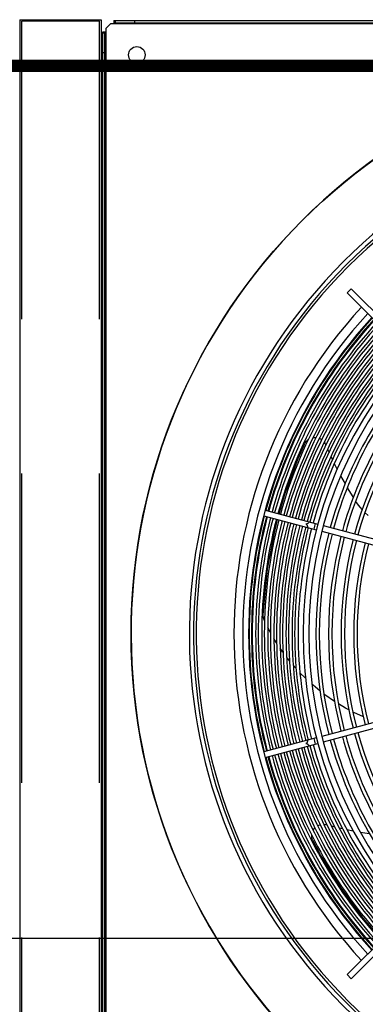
# Model space of a CAD drawing. Header units: centimetres. Extents: x -92429 to 178773, y 2337 to 428125.
# Tile 38 of 138: x 162418 to 162446, y 9017 to 9096. Entities that reach past the tile are written whole.
import ezdxf

# ---------------------------------------------------------------- set-up
doc = ezdxf.new("R2010")
doc.units = ezdxf.units.CM
doc.header["$LTSCALE"] = 50
doc.linetypes.add('DASHED', pattern=[0.75, 0.5, -0.25])
doc.layers.add('Dach_Ist$0$ARCH_WIDOK_IST', color=251, linetype='Continuous')
doc.layers.add('WL_urządzenia', color=1, linetype='Continuous')
doc.layers.add('Dach_Ist$0$RYSUNKOWE_NIEDRUK', color=6, linetype='Continuous', plot=False)

msp = doc.modelspace()

# ---------------------------------------------------------------- linework, layer by layer
at = {"layer": 'Dach_Ist$0$ARCH_WIDOK_IST', "color": 8}
msp.add_line((162576.091, 9021.92, 2170), (162118.709, 9021.92, 2170), dxfattribs=at)
at = {"layer": 'Dach_Ist$0$RYSUNKOWE_NIEDRUK', "color": 8, "const_width": 1, "elevation": 2170}
msp.add_lwpolyline([(160950.094, 9220.444), (161038.388, 9507.438), (161038.388, 8972.019), (161038.388, 9092.477), (160878.246, 9092.477), (169338.274, 9092.477)], dxfattribs=at)
at = {"layer": 'WL_urządzenia', "color": 1, "linetype": 'Continuous'}
for p, q in [((162417.577, 9096.195, 2170), (162424.158, 9096.195, 2170)), ((162417.577, 9096.195, 2170), (162417.577, 8996.914, 2170)), ((162424.158, 9096.195, 2170), (162424.158, 8996.914, 2170)), ((162424.9, 9095.871, 2170), (162424.529, 9095.5, 2170)), ((162425.178, 9095.871, 2170), (162424.9, 9095.871, 2170)), ((162425.178, 9096.149, 2170), (162425.178, 9095.871, 2170)), ((162425.178, 9096.149, 2170), (162522.513, 9096.149, 2170)), ((162425.178, 9095.963, 2170), (162425.271, 9095.963, 2170)), ((162522.513, 9095.871, 2170), (162425.178, 9095.871, 2170)), ((162425.271, 9096.149, 2170), (162425.271, 9095.963, 2170)), ((162425.271, 9095.963, 2170), (162522.42, 9095.963, 2170)), ((162426.847, 9096.149, 2170), (162426.847, 9095.963, 2170)), ((162424.529, 9095.222, 2170), (162424.251, 9095.222, 2170)), ((162424.251, 9095.222, 2170), (162424.251, 8997.887, 2170)), ((162424.436, 9095.129, 2170), (162424.251, 9095.129, 2170)), ((162424.436, 9095.129, 2170), (162424.436, 9095.222, 2170)), ((162424.436, 8997.98, 2170), (162424.436, 9095.129, 2170)), ((162424.529, 9095.5, 2170), (162424.529, 9095.222, 2170)), ((162424.529, 9095.222, 2170), (162424.529, 8997.887, 2170)), ((162424.251, 9093.553, 2170), (162424.436, 9093.553, 2170)), ((162444.054, 9074.118, 2170), (162444.381, 9074.445, 2170)), ((162444.381, 9074.445, 2170), (162468.347, 9050.479, 2170)), ((162468.082, 9050.089, 2170), (162444.054, 9074.118, 2170)), ((162441.283, 9062.422, 2170), (162441.374, 9062.433, 2170)), ((162441.374, 9062.433, 2170), (162441.524, 9062.432, 2170)), ((162441.8, 9062.363, 2170), (162441.897, 9062.315, 2170)), ((162441.897, 9062.315, 2170), (162441.986, 9062.258, 2170)), ((162440.086, 9060.735, 2170), (162440.598, 9061.897, 2170)), ((162440.598, 9061.897, 2170), (162440.634, 9061.966, 2170)), ((162440.634, 9061.966, 2170), (162440.741, 9062.117, 2170)), ((162440.741, 9062.117, 2170), (162440.873, 9062.241, 2170)), ((162440.873, 9062.241, 2170), (162440.895, 9062.258, 2170)), ((162442.193, 9062.049, 2170), (162442.267, 9061.927, 2170)), ((162442.267, 9061.927, 2170), (162442.293, 9061.872, 2170)), ((162442.293, 9061.872, 2170), (162442.316, 9061.817, 2170)), ((162439.016, 9057.853, 2170), (162440.086, 9060.735, 2170)), ((162442.463, 9061.48, 2170), (162442.465, 9061.475, 2170)), ((162442.465, 9061.475, 2170), (162442.578, 9061.224, 2170)), ((162442.73, 9060.893, 2170), (162442.849, 9060.641, 2170)), ((162443.007, 9060.315, 2170), (162443.239, 9059.855, 2170)), ((162443.516, 9059.326, 2170), (162443.875, 9058.676, 2170)), ((162444.052, 9058.369, 2170), (162444.503, 9057.621, 2170)), ((162438.537, 9056.255, 2170), (162439.016, 9057.853, 2170)), ((162444.503, 9057.621, 2170), (162444.536, 9057.567, 2170)), ((162444.723, 9057.271, 2170), (162444.733, 9057.256, 2170)), ((162444.733, 9057.256, 2170), (162444.858, 9057.07, 2170)), ((162444.858, 9057.07, 2170), (162445.06, 9056.807, 2170)), ((162445.06, 9056.807, 2170), (162445.261, 9056.578, 2170)), ((162437.298, 9056.107, 2170), (162441.552, 9054.968, 2170)), ((162437.418, 9056.555, 2170), (162441.671, 9055.415, 2170)), ((162445.48, 9056.361, 2170), (162445.508, 9056.335, 2170)), ((162445.508, 9056.335, 2170), (162445.747, 9056.131, 2170)), ((162438.184, 9054.86, 2170), (162438.418, 9055.807, 2170)), ((162456.626, 9051.408, 2170), (162442.119, 9055.295, 2170)), ((162437.607, 9051.803, 2170), (162438.184, 9054.86, 2170)), ((162441.999, 9054.848, 2170), (162456.506, 9050.961, 2170)), ((162437.294, 9048.729, 2170), (162437.607, 9051.803, 2170)), ((162437.26, 9048.057, 2170), (162437.294, 9048.729, 2170)), ((162437.261, 9047.954, 2170), (162437.26, 9048.057, 2170)), ((162437.292, 9047.773, 2170), (162437.261, 9047.954, 2170)), ((162437.346, 9047.627, 2170), (162437.292, 9047.773, 2170)), ((162437.359, 9047.599, 2170), (162437.346, 9047.627, 2170)), ((162437.835, 9046.665, 2170), (162437.626, 9047.057, 2170)), ((162438.333, 9045.826, 2170), (162438.115, 9046.179, 2170)), ((162438.848, 9045.066, 2170), (162438.623, 9045.386, 2170)), ((162439.24, 9044.546, 2170), (162439.146, 9044.667, 2170)), ((162439.376, 9044.375, 2170), (162439.24, 9044.546, 2170)), ((162439.914, 9043.744, 2170), (162439.68, 9044.011, 2170)), ((162440.667, 9042.963, 2170), (162440.223, 9043.411, 2170)), ((162441.445, 9042.258, 2170), (162441.19, 9042.479, 2170)), ((162444.054, 9018.991, 2170), (162468.082, 9043.019, 2170)), ((162468.347, 9042.629, 2170), (162444.381, 9018.663, 2170)), ((162441.85, 9041.927, 2170), (162441.445, 9042.258, 2170)), ((162456.506, 9042.148, 2170), (162441.999, 9038.261, 2170)), ((162442.119, 9037.813, 2170), (162456.626, 9041.7, 2170)), ((162442.244, 9041.625, 2170), (162442.167, 9041.682, 2170)), ((162443.017, 9041.087, 2170), (162442.244, 9041.625, 2170)), ((162443.903, 9040.549, 2170), (162443.336, 9040.884, 2170)), ((162444.188, 9040.393, 2170), (162443.903, 9040.549, 2170)), ((162444.816, 9040.074, 2170), (162444.508, 9040.226, 2170)), ((162445.357, 9039.827, 2170), (162444.816, 9040.074, 2170)), ((162441.552, 9038.141, 2170), (162437.298, 9037.001, 2170)), ((162437.418, 9036.554, 2170), (162441.671, 9037.693, 2170)), ((162441.294, 9030.664, 2170), (162441.342, 9030.743, 2170)), ((162441.342, 9030.743, 2170), (162441.435, 9030.86, 2170)), ((162441.659, 9031.035, 2170), (162441.757, 9031.082, 2170)), ((162441.757, 9031.082, 2170), (162441.856, 9031.116, 2170)), ((162442.148, 9031.151, 2170), (162442.29, 9031.135, 2170)), ((162442.29, 9031.135, 2170), (162442.349, 9031.121, 2170)), ((162442.349, 9031.121, 2170), (162442.407, 9031.106, 2170)), ((162442.763, 9031.014, 2170), (162442.768, 9031.012, 2170)), ((162442.768, 9031.012, 2170), (162443.035, 9030.946, 2170)), ((162443.39, 9030.863, 2170), (162443.662, 9030.801, 2170)), ((162444.016, 9030.725, 2170), (162444.521, 9030.624, 2170)), ((162445.109, 9030.517, 2170), (162445.842, 9030.4, 2170)), ((162441.184, 9030.229, 2170), (162441.184, 9030.257, 2170)), ((162441.201, 9030.049, 2170), (162441.184, 9030.229, 2170)), ((162441.254, 9029.871, 2170), (162441.201, 9030.049, 2170)), ((162441.287, 9029.801, 2170), (162441.254, 9029.871, 2170)), ((162441.887, 9028.682, 2170), (162441.287, 9029.801, 2170)), ((162443.499, 9026.065, 2170), (162441.887, 9028.682, 2170)), ((162445.345, 9023.566, 2170), (162443.499, 9026.065, 2170)), ((162446.863, 9021.801, 2170), (162445.345, 9023.566, 2170)), ((162444.381, 9018.663, 2170), (162444.054, 9018.991, 2170))]:
    msp.add_line(p, q, dxfattribs=at)
at = {"layer": 'WL_urządzenia', "color": 1, "linetype": 'DASHED'}
for p, q in [((162424.019, 9096.103, 2170), (162417.716, 9096.103, 2170)), ((162417.716, 8997.006, 2170), (162417.716, 9096.103, 2170)), ((162424.019, 8997.006, 2170), (162424.019, 9096.103, 2170))]:
    msp.add_line(p, q, dxfattribs=at)
at = {"layer": 'WL_urządzenia', "color": 1, "linetype": 'Continuous'}
for points in [[(162440.949, 9055.609, -0.407676), (162440.708, 9055.434, -0.407676), (162440.829, 9055.161)], [(162441.467, 9055.47, -0.037253), (162441.398, 9055.249, -0.037253), (162441.347, 9055.022)], [(162440.829, 9037.947, -0.407676), (162440.708, 9037.675, -0.407676), (162440.949, 9037.5)], [(162441.347, 9038.086, -0.037253), (162441.398, 9037.86, -0.037253), (162441.467, 9037.639)]]:
    msp.add_lwpolyline(points, format="xyb", dxfattribs=at)
for centre, radius in [((162427.032, 9093.368, 2170), 0.672), ((162473.846, 9046.554, 2170), 47.277)]:
    msp.add_circle(centre, radius, dxfattribs=at)
for radius, start, end in [(47.277, 319.44157, 310.55843), (42.566, 317.99606, 312.00394), (42.222, 318.02047, 311.97953), (42.012, 318.03557, 311.96443), (38.964, 137.31794, 222.68206), (38.239, 137.36195, 222.63805), (37.775, 137.39095, 222.60905), (37.729, 137.39389, 164.64806), (37.544, 137.40572, 164.64632), (37.483, 137.40961, 164.64575), (37.205, 137.42763, 164.6431), (36.992, 137.4416, 164.64105), (36.714, 137.4601, 164.63833), (36.501, 137.47444, 164.63622), (36.223, 137.49345, 164.63343), (36.011, 137.50819, 164.63126), (35.732, 137.52772, 164.62839), (35.52, 137.54287, 164.62617), (35.242, 137.56294, 164.62322), (35.029, 137.57852, 164.62093), (34.751, 137.59916, 164.6179), (34.538, 137.61518, 164.61555), (34.26, 137.63642, 164.61242), (34.048, 137.6529, 164.61), (33.372, 137.70664, 222.29336), (32.908, 137.74479, 222.25521), (33.769, 137.67476, 164.60679), (32.329, 137.79404, 164.58927), (32.051, 137.81831, 164.58571), (31.31, 137.88505, 164.5759), (31.032, 137.91093, 164.5721), (30.291, 137.98219, 164.56164), (30.013, 138.00985, 164.55757), (37.729, 165.35194, 194.64806), (37.544, 165.35368, 194.64632), (37.483, 165.35425, 194.64575), (37.205, 165.3569, 194.6431), (36.992, 165.35895, 194.64105), (36.714, 165.36167, 194.63833), (36.501, 165.36378, 194.63622), (36.223, 165.36657, 194.63343), (36.011, 165.36874, 194.63126), (35.732, 165.37161, 194.62839), (35.52, 165.37383, 194.62617), (35.242, 165.37678, 194.62322), (35.029, 165.37907, 194.62093), (34.751, 165.3821, 194.6179), (34.538, 165.38445, 194.61555), (34.26, 165.38757, 194.61243), (34.048, 165.39, 194.61), (33.769, 165.39321, 194.60679), (32.329, 165.41073, 194.58927), (32.051, 165.41429, 194.58571), (31.31, 165.4241, 194.5759), (31.032, 165.4279, 194.5721), (30.291, 165.43836, 194.56164), (30.013, 165.44243, 194.55757), (29.272, 165.45362, 194.54638), (28.994, 165.45797, 194.54203), (30.291, 195.43836, 222.01781), (30.013, 195.44243, 221.99015), (32.329, 195.41073, 222.20596), (32.051, 195.41429, 222.18169), (31.31, 195.4241, 222.11495), (31.032, 195.4279, 222.08907), (36.714, 195.36167, 222.5399), (36.501, 195.36378, 222.52556), (36.223, 195.36657, 222.50655), (36.011, 195.36874, 222.49181), (35.732, 195.37161, 222.47228), (35.52, 195.37383, 222.45713), (35.242, 195.37678, 222.43706), (35.029, 195.37907, 222.42148), (34.751, 195.3821, 222.40084), (34.538, 195.38445, 222.38482), (34.26, 195.38758, 222.36358), (34.048, 195.39, 222.3471), (33.769, 195.39321, 222.32524), (37.729, 195.35194, 222.60611), (37.544, 195.35368, 222.59428), (37.483, 195.35425, 222.59039), (37.205, 195.3569, 222.57237), (36.992, 195.35895, 222.5584)]:
    msp.add_arc((162473.846, 9046.554, 2170), radius, start, end, dxfattribs=at)

doc.saveas('drawing.dxf')
